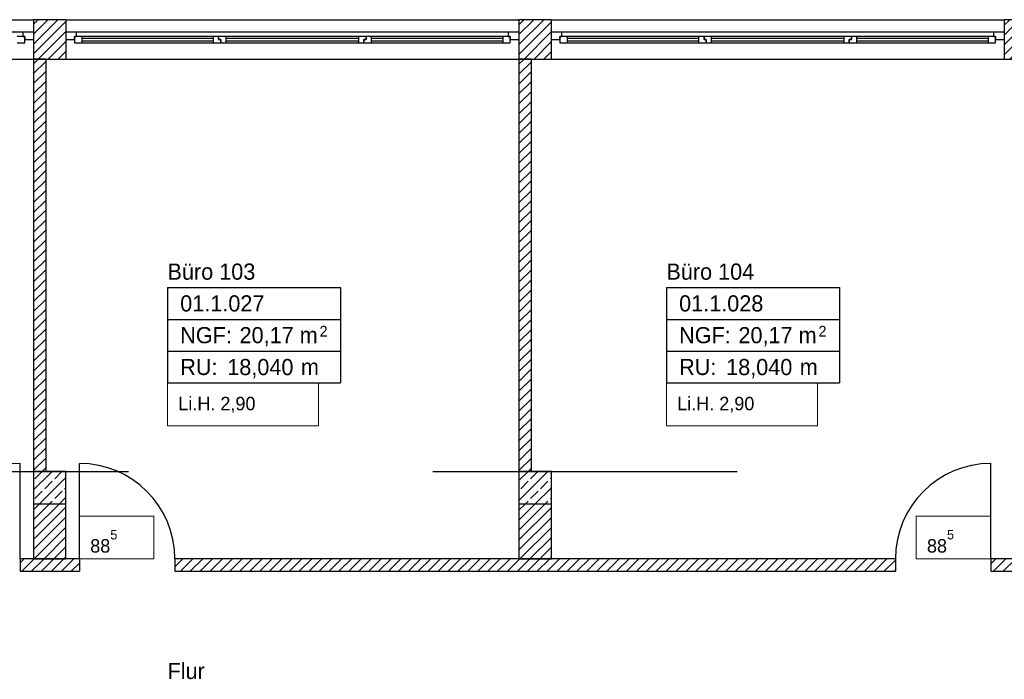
# Model space of a CAD drawing. Extents: x -28.8 to 46.3, y -5 to 85.1.
# Tile 16 of 26: x 13.6 to 22.7, y 35.5 to 41.6. Entities that reach past the tile are written whole.
import ezdxf

# ---------------------------------------------------------------- set-up
doc = ezdxf.new("R2010")
doc.units = 0
doc.header["$MEASUREMENT"] = 0
doc.linetypes.add('Strichlinie', pattern=[0.005644, 0.002822, -0.002822])
doc.linetypes.add('Wipeout_Contour', pattern=[1, 0, -1])
for name, color, linetype in [('1._OG_2_0', 7, 'Continuous'), ('1._OG_2_P_ZE_TEXT', 7, 'Continuous'), ('1._OG_2_R_NT_INNENWAND', 7, 'Continuous'), ('1._OG_2_R_TR_AUSSENWAND', 7, 'Continuous'), ('1._OG_2_R_TR_INNENWAND', 7, 'Continuous'), ('1._OG_2_R_TR_STUETZE', 7, 'Continuous'), ('1._OG_2_R_TR_UNTERZUG', 7, 'Continuous'), ('1._OG_2_Räume', 7, 'Continuous')]:
    doc.layers.add(name, color=color, linetype=linetype)
doc.styles.add('ERSTELLTER_STIL_1', font='txt')
doc.styles.add('ERSTELLTER_STIL_2', font='txt')
pattern_1 = [(45, (0, 0), (-0.04596194, 0.04596194), [])]
pattern_2 = [(45, (0, 0), (-0.09192388, 0.09192388), []), (45, (-0.04596, 0.04596), (-0.09192388, 0.09192388), [0.0975, -0.0325])]

msp = doc.modelspace()

# ---------------------------------------------------------------- hatches: boundary and pattern name
at = {"layer": '1._OG_2_R_NT_INNENWAND', "linetype": 'Continuous', "ltscale": 1000}
h = msp.add_hatch(dxfattribs=at)
h.set_pattern_fill('MW_Kalksandstein_0002', color=256, style=0, pattern_type=2)
h.set_pattern_definition(pattern_1)
h.paths.add_polyline_path([(13.8463, 41.26), (13.7313, 41.26), (13.7313, 37.435), (13.8463, 37.435)], flags=0)
h = msp.add_hatch(dxfattribs=at)
h.set_pattern_fill('MW_Kalksandstein_0002', color=256, style=0, pattern_type=2)
h.set_pattern_definition(pattern_1)
h.paths.add_polyline_path([(18.3463, 41.26), (18.2313, 41.26), (18.2313, 37.435), (18.3463, 37.435)], flags=0)
at = {"layer": '1._OG_2_R_TR_AUSSENWAND', "linetype": 'Continuous', "ltscale": 1000}
h = msp.add_hatch(dxfattribs=at)
h.set_pattern_fill('MW_Kalksandstein_0002', color=256, style=0, pattern_type=2)
h.set_pattern_definition(pattern_1)
h.paths.add_polyline_path([(13.73, 41.51), (13.73, 41.44), (13.73, 41.26), (14.03, 41.26), (14.03, 41.44), (14.03, 41.51), (14.03, 41.625), (13.73, 41.625)], flags=0)
h = msp.add_hatch(dxfattribs=at)
h.set_pattern_fill('MW_Kalksandstein_0002', color=256, style=0, pattern_type=2)
h.set_pattern_definition(pattern_1)
h.paths.add_polyline_path([(18.23, 41.51), (18.23, 41.44), (18.23, 41.26), (18.53, 41.26), (18.53, 41.44), (18.53, 41.51), (18.53, 41.625), (18.23, 41.625)], flags=0)
h = msp.add_hatch(dxfattribs=at)
h.set_pattern_fill('MW_Kalksandstein_0002', color=256, style=0, pattern_type=2)
h.set_pattern_definition(pattern_1)
h.paths.add_polyline_path([(22.73, 41.51), (22.73, 41.44), (22.73, 41.26), (23.03, 41.26), (23.03, 41.44), (23.03, 41.51), (23.03, 41.625), (22.73, 41.625)], flags=0)
at = {"layer": '1._OG_2_R_TR_INNENWAND', "linetype": 'Continuous', "ltscale": 1000}
h = msp.add_hatch(dxfattribs=at)
h.set_pattern_fill('MW_Kalksandstein_0002', color=256, style=0, pattern_type=2)
h.set_pattern_definition(pattern_1)
h.paths.add_polyline_path([(14.0313, 37.135), (13.7313, 37.135), (13.7313, 36.625), (14.0313, 36.625)], flags=0)
h = msp.add_hatch(dxfattribs=at)
h.set_pattern_fill('MW_Kalksandstein_0002', color=256, style=0, pattern_type=2)
h.set_pattern_definition(pattern_1)
h.paths.add_polyline_path([(18.5313, 37.135), (18.2313, 37.135), (18.2313, 36.625), (18.5313, 36.625)], flags=0)
h = msp.add_hatch(dxfattribs=at)
h.set_pattern_fill('MW_Kalksandstein_0002', color=256, style=0, pattern_type=2)
h.set_pattern_definition(pattern_1)
h.paths.add_polyline_path([(13.6063, 36.625), (13.6063, 36.51), (14.1563, 36.51), (14.1563, 36.625)], flags=0)
h = msp.add_hatch(dxfattribs=at)
h.set_pattern_fill('MW_Kalksandstein_0002', color=256, style=0, pattern_type=2)
h.set_pattern_definition(pattern_1)
h.paths.add_polyline_path([(21.7213, 36.625), (15.0413, 36.625), (15.0413, 36.51), (21.7213, 36.51)], flags=0)
h = msp.add_hatch(dxfattribs=at)
h.set_pattern_fill('MW_Kalksandstein_0002', color=256, style=0, pattern_type=2)
h.set_pattern_definition(pattern_1)
h.paths.add_polyline_path([(22.6063, 36.625), (22.6063, 36.51), (23.1563, 36.51), (23.1563, 36.625)], flags=0)
at = {"layer": '1._OG_2_R_TR_STUETZE', "linetype": 'Continuous', "ltscale": 1000}
h = msp.add_hatch(dxfattribs=at)
h.set_pattern_fill('Beton__Stahlbeton_0002', color=256, style=0, pattern_type=2)
h.set_pattern_definition(pattern_2)
h.paths.add_polyline_path([(13.7313, 37.135), (14.0313, 37.135), (14.0313, 37.435), (13.7313, 37.435)], flags=0)
h = msp.add_hatch(dxfattribs=at)
h.set_pattern_fill('Beton__Stahlbeton_0002', color=256, style=0, pattern_type=2)
h.set_pattern_definition(pattern_2)
h.paths.add_polyline_path([(18.2313, 37.135), (18.5313, 37.135), (18.5313, 37.435), (18.2313, 37.435)], flags=0)

# ---------------------------------------------------------------- linework, layer by layer
at = {"layer": '1._OG_2_0', "linetype": 'Continuous', "ltscale": 1000}
for p, q in [((13.73, 41.625), (13.73, 41.51)), ((14.03, 41.625), (14.03, 41.51)), ((18.23, 41.625), (18.23, 41.51)), ((18.53, 41.625), (18.53, 41.51)), ((22.73, 41.625), (22.73, 41.51)), ((13.73, 41.51), (13.73, 41.44)), ((14.03, 41.51), (14.03, 41.44)), ((18.23, 41.51), (18.23, 41.44)), ((18.53, 41.51), (18.53, 41.44)), ((22.73, 41.51), (22.73, 41.44)), ((13.73, 41.44), (13.73, 41.26)), ((14.03, 41.44), (14.03, 41.26)), ((18.23, 41.44), (18.23, 41.26)), ((18.53, 41.44), (18.53, 41.26)), ((22.73, 41.44), (22.73, 41.26)), ((13.6063, 36.625), (13.6063, 36.51)), ((14.1563, 36.625), (14.1563, 36.51)), ((15.0413, 36.625), (15.0413, 36.51)), ((21.7213, 36.625), (21.7213, 36.51)), ((22.6063, 36.625), (22.6063, 36.51))]:
    msp.add_line(p, q, dxfattribs=at)
at = {"layer": '1._OG_2_P_ZE_TEXT', "color": 255, "linetype": 'Continuous', "lineweight": 18, "ltscale": 1000}
for p, q in [((16.3738, 38.2562), (14.9728, 38.2562)), ((14.9728, 38.2562), (14.9728, 37.8598)), ((16.3738, 37.8598), (16.3738, 38.2562)), ((20.999, 38.2562), (19.5979, 38.2562)), ((19.5979, 38.2562), (19.5979, 37.8598)), ((20.999, 37.8598), (20.999, 38.2562)), ((14.9728, 37.8598), (16.3738, 37.8598)), ((19.5979, 37.8598), (20.999, 37.8598)), ((14.8461, 37.0214), (14.1563, 37.0214)), ((14.1563, 37.0214), (14.1563, 36.625)), ((14.8461, 36.625), (14.8461, 37.0214)), ((22.6033, 37.0214), (21.9135, 37.0214)), ((21.9135, 37.0214), (21.9135, 36.625)), ((22.6033, 36.625), (22.6033, 37.0214)), ((14.1563, 36.625), (14.8461, 36.625)), ((21.9135, 36.625), (22.6033, 36.625))]:
    msp.add_line(p, q, dxfattribs=at)
at = {"layer": '1._OG_2_R_NT_INNENWAND', "linetype": 'Continuous', "ltscale": 1000}
for p, q in [((13.8463, 41.26), (13.7313, 41.26)), ((13.7313, 41.26), (13.7313, 37.135)), ((13.8463, 37.435), (13.8463, 41.26)), ((18.3463, 41.26), (18.2313, 41.26)), ((18.2313, 41.26), (18.2313, 37.135)), ((18.3463, 37.435), (18.3463, 41.26)), ((13.7313, 37.135), (13.8463, 37.135)), ((18.2313, 37.135), (18.3463, 37.135))]:
    msp.add_line(p, q, dxfattribs=at)
at = {"layer": '1._OG_2_R_TR_AUSSENWAND', "linetype": 'Continuous', "ltscale": 1000}
for p, q in [((9.53, 41.625), (13.73, 41.625)), ((14.03, 41.625), (13.73, 41.625)), ((14.03, 41.625), (18.23, 41.625)), ((18.53, 41.625), (18.23, 41.625)), ((18.53, 41.625), (22.73, 41.625)), ((23.03, 41.625), (22.73, 41.625)), ((9.53, 41.26), (13.73, 41.26)), ((13.73, 41.26), (14.03, 41.26)), ((14.03, 41.26), (18.23, 41.26)), ((18.23, 41.26), (18.53, 41.26)), ((18.53, 41.26), (22.73, 41.26)), ((22.73, 41.26), (23.03, 41.26))]:
    msp.add_line(p, q, dxfattribs=at)
at = {"layer": '1._OG_2_R_TR_INNENWAND', "linetype": 'Continuous', "ltscale": 1000}
for p, q in [((13.6063, 36.625), (13.6063, 37.51)), ((14.1563, 36.625), (14.1563, 37.51)), ((22.6063, 36.625), (22.6063, 37.51)), ((13.7313, 37.135), (13.7313, 36.625)), ((14.0313, 36.625), (14.0313, 37.135)), ((18.2313, 37.135), (18.2313, 36.625)), ((18.5313, 36.625), (18.5313, 37.135)), ((14.1563, 36.625), (13.6063, 36.625)), ((13.7313, 36.625), (14.0313, 36.625)), ((21.7213, 36.625), (15.0413, 36.625)), ((18.2313, 36.625), (18.5313, 36.625)), ((23.1563, 36.625), (22.6063, 36.625)), ((13.6063, 36.51), (14.1563, 36.51)), ((15.0413, 36.51), (21.7213, 36.51)), ((22.6063, 36.51), (23.1563, 36.51))]:
    msp.add_line(p, q, dxfattribs=at)
for centre, start, end in [((13.6063, 36.625), 90, 180), ((14.1563, 36.625), 0, 90), ((22.6063, 36.625), 90, 180)]:
    msp.add_arc(centre, 0.885, start, end, dxfattribs=at)
at = {"layer": '1._OG_2_R_TR_STUETZE', "linetype": 'Continuous', "ltscale": 1000}
for p, q in [((13.7313, 37.435), (13.7313, 37.135)), ((14.0313, 37.435), (13.7313, 37.435)), ((14.0313, 37.135), (14.0313, 37.435)), ((18.2313, 37.435), (18.2313, 37.135)), ((18.5313, 37.435), (18.2313, 37.435)), ((18.5313, 37.135), (18.5313, 37.435)), ((13.7313, 37.135), (14.0313, 37.135)), ((18.2313, 37.135), (18.5313, 37.135))]:
    msp.add_line(p, q, dxfattribs=at)
at = {"layer": '1._OG_2_R_TR_UNTERZUG', "linetype": 'Strichlinie', "ltscale": 1000}
msp.add_line((0.5013, 37.435), (36.26, 37.435), dxfattribs=at)
at = {"layer": '1._OG_2_Räume', "linetype": 'Continuous', "ltscale": 1000}
for p, q in [((14.9728, 39.1401), (14.9728, 38.2562)), ((14.9728, 39.1401), (16.5762, 39.1401)), ((16.5762, 39.1401), (16.5762, 38.2562)), ((19.5979, 39.1401), (19.5979, 38.2562)), ((19.5979, 39.1401), (21.2014, 39.1401)), ((21.2014, 39.1401), (21.2014, 38.2562)), ((14.9728, 38.8455), (16.5762, 38.8455)), ((19.5979, 38.8455), (21.2014, 38.8455)), ((14.9728, 38.5509), (16.5762, 38.5509)), ((19.5979, 38.5509), (21.2014, 38.5509)), ((14.9728, 38.2562), (16.5762, 38.2562)), ((19.5979, 38.2562), (21.2014, 38.2562))]:
    msp.add_line(p, q, dxfattribs=at)

# ---------------------------------------------------------------- texts
at = {"layer": '1._OG_2_P_ZE_TEXT', "linetype": 'Continuous', "char_height": 0.125, "attachment_point": 1, "style": 'ERSTELLTER_STIL_2'}
for s, insert in [('{Li.H. 2,90}', (15.0728, 38.1276)), ('{Li.H. 2,90}', (19.6979, 38.1276)), ('{88\\A1{\\H0.7x;\\S5^  ;}}', (14.2563, 36.8929)), ('{88\\A1{\\H0.7x;\\S5^  ;}}', (22.0135, 36.8929))]:
    msp.add_mtext(s, dxfattribs=dict(at, insert=insert))
at = {"layer": '1._OG_2_Räume', "linetype": 'Continuous'}
for s, insert, char_height, attachment_point, style in [('{Büro 103}', (14.9728, 39.3637), 0.15, 1, 'ERSTELLTER_STIL_1'), ('{Büro 104}', (19.5979, 39.3637), 0.15, 1, 'ERSTELLTER_STIL_1'), ('{01.1.027 }', (15.0906, 39.069), 0.15, 1, 'ERSTELLTER_STIL_2'), ('{01.1.028 }', (19.7158, 39.069), 0.15, 1, 'ERSTELLTER_STIL_2'), ('{NGF: }', (15.0906, 38.7744), 0.15, 1, 'ERSTELLTER_STIL_2'), ('{20,17 m}', (15.6406, 38.7744), 0.15, 1, 'ERSTELLTER_STIL_2'), ('{2}', (16.3825, 38.7858), 0.1, 1, 'ERSTELLTER_STIL_2'), ('{NGF: }', (19.7158, 38.7744), 0.15, 1, 'ERSTELLTER_STIL_2'), ('{20,17 m}', (20.2657, 38.7744), 0.15, 1, 'ERSTELLTER_STIL_2'), ('{2}', (21.0076, 38.7858), 0.1, 1, 'ERSTELLTER_STIL_2'), ('{RU: }', (15.0906, 38.4797), 0.15, 1, 'ERSTELLTER_STIL_2'), ('{18,040}', (15.5267, 38.3006), 0.15, 7, 'ERSTELLTER_STIL_2'), ('{ m}', (16.1535, 38.4797), 0.15, 1, 'ERSTELLTER_STIL_2'), ('{RU: }', (19.7158, 38.4797), 0.15, 1, 'ERSTELLTER_STIL_2'), ('{18,040}', (20.1519, 38.3006), 0.15, 7, 'ERSTELLTER_STIL_2'), ('{ m}', (20.7786, 38.4797), 0.15, 1, 'ERSTELLTER_STIL_2'), ('{Flur}', (14.9728, 35.6606), 0.15, 1, 'ERSTELLTER_STIL_1')]:
    msp.add_mtext(s, dxfattribs=dict(at, insert=insert, char_height=char_height, attachment_point=attachment_point, style=style))

# ---------------------------------------------------------------- wipeouts: each hides what was drawn before it
at = {"color": 254, "linetype": 'Wipeout_Contour', "lineweight": 0, "ltscale": 172.516087}
msp.add_wipeout([(9.63, 41.51), (9.63, 41.47), (13.63, 41.47), (13.63, 41.51)], dxfattribs=at).dxf.layer = '1._OG_2_R_TR_AUSSENWAND'
at = {"color": 254, "linetype": 'Wipeout_Contour', "lineweight": 0, "ltscale": 178.197282}
msp.add_wipeout([(14.13, 41.51), (14.13, 41.47), (18.13, 41.47), (18.13, 41.51)], dxfattribs=at).dxf.layer = '1._OG_2_R_TR_AUSSENWAND'
at = {"color": 254, "linetype": 'Wipeout_Contour', "lineweight": 0, "ltscale": 185.458193}
msp.add_wipeout([(18.63, 41.51), (18.63, 41.47), (22.63, 41.47), (22.63, 41.51)], dxfattribs=at).dxf.layer = '1._OG_2_R_TR_AUSSENWAND'

# ---------------------------------------------------------------- next in the draw order: wipeouts: each hides what was drawn before it
at = {"color": 254, "linetype": 'Wipeout_Contour', "lineweight": 0, "ltscale": 262.072527}
msp.add_wipeout([(13.73, 41.51), (13.63, 41.51), (13.63, 41.47), (13.65, 41.47), (13.65, 41.44), (13.73, 41.44)], dxfattribs=at).dxf.layer = '1._OG_2_R_TR_AUSSENWAND'
at = {"color": 254, "linetype": 'Wipeout_Contour', "lineweight": 0, "ltscale": 262.492377}
msp.add_wipeout([(14.03, 41.44), (14.11, 41.44), (14.11, 41.47), (14.13, 41.47), (14.13, 41.51), (14.03, 41.51)], dxfattribs=at).dxf.layer = '1._OG_2_R_TR_AUSSENWAND'
at = {"color": 254, "linetype": 'Wipeout_Contour', "lineweight": 0, "ltscale": 176.091303}
msp.add_wipeout([(14.18, 41.47), (14.18, 41.45), (15.3967, 41.45), (15.3967, 41.47)], dxfattribs=at).dxf.layer = '1._OG_2_R_TR_AUSSENWAND'
at = {"color": 254, "linetype": 'Wipeout_Contour', "lineweight": 0, "ltscale": 177.965153}
msp.add_wipeout([(15.5167, 41.47), (15.5167, 41.45), (16.7433, 41.45), (16.7433, 41.47)], dxfattribs=at).dxf.layer = '1._OG_2_R_TR_AUSSENWAND'
at = {"color": 254, "linetype": 'Wipeout_Contour', "lineweight": 0, "ltscale": 179.979281}
msp.add_wipeout([(16.8633, 41.47), (16.8633, 41.45), (18.08, 41.45), (18.08, 41.47)], dxfattribs=at).dxf.layer = '1._OG_2_R_TR_AUSSENWAND'
at = {"color": 254, "linetype": 'Wipeout_Contour', "lineweight": 0, "ltscale": 271.794598}
msp.add_wipeout([(18.23, 41.51), (18.13, 41.51), (18.13, 41.47), (18.15, 41.47), (18.15, 41.44), (18.23, 41.44)], dxfattribs=at).dxf.layer = '1._OG_2_R_TR_AUSSENWAND'
at = {"color": 254, "linetype": 'Wipeout_Contour', "lineweight": 0, "ltscale": 272.330527}
msp.add_wipeout([(18.53, 41.44), (18.61, 41.44), (18.61, 41.47), (18.63, 41.47), (18.63, 41.51), (18.53, 41.51)], dxfattribs=at).dxf.layer = '1._OG_2_R_TR_AUSSENWAND'
at = {"color": 254, "linetype": 'Wipeout_Contour', "lineweight": 0, "ltscale": 182.922466}
msp.add_wipeout([(18.68, 41.47), (18.68, 41.45), (19.8967, 41.45), (19.8967, 41.47)], dxfattribs=at).dxf.layer = '1._OG_2_R_TR_AUSSENWAND'
at = {"color": 254, "linetype": 'Wipeout_Contour', "lineweight": 0, "ltscale": 185.249304}
msp.add_wipeout([(20.0167, 41.47), (20.0167, 41.45), (21.2433, 41.45), (21.2433, 41.47)], dxfattribs=at).dxf.layer = '1._OG_2_R_TR_AUSSENWAND'
at = {"color": 254, "linetype": 'Wipeout_Contour', "lineweight": 0, "ltscale": 187.700568}
msp.add_wipeout([(21.3633, 41.47), (21.3633, 41.45), (22.58, 41.45), (22.58, 41.47)], dxfattribs=at).dxf.layer = '1._OG_2_R_TR_AUSSENWAND'
at = {"color": 254, "linetype": 'Wipeout_Contour', "lineweight": 0, "ltscale": 283.76159}
msp.add_wipeout([(22.73, 41.51), (22.63, 41.51), (22.63, 41.47), (22.65, 41.47), (22.65, 41.44), (22.73, 41.44)], dxfattribs=at).dxf.layer = '1._OG_2_R_TR_AUSSENWAND'

# ---------------------------------------------------------------- next in the draw order: linework, layer by layer
at = {"layer": '1._OG_2_R_TR_AUSSENWAND', "linetype": 'Continuous', "ltscale": 1000}
for p, q in [((13.73, 41.51), (13.73, 41.44)), ((14.03, 41.51), (14.03, 41.44)), ((18.23, 41.51), (18.23, 41.44)), ((18.53, 41.51), (18.53, 41.44)), ((22.73, 41.51), (22.73, 41.44))]:
    msp.add_line(p, q, dxfattribs=at)

# ---------------------------------------------------------------- next in the draw order: wipeouts: each hides what was drawn before it
at = {"color": 254, "linetype": 'Wipeout_Contour', "lineweight": 0, "ltscale": 174.487765}
msp.add_wipeout([(13.58, 41.47), (13.58, 41.41), (13.65, 41.41), (13.65, 41.47)], dxfattribs=at).dxf.layer = '1._OG_2_R_TR_AUSSENWAND'
at = {"color": 254, "linetype": 'Wipeout_Contour', "lineweight": 0, "ltscale": 175.940616}
msp.add_wipeout([(14.18, 41.43), (14.18, 41.41), (15.3967, 41.41), (15.3967, 41.43)], dxfattribs=at).dxf.layer = '1._OG_2_R_TR_AUSSENWAND'
at = {"color": 254, "linetype": 'Wipeout_Contour', "lineweight": 0, "ltscale": 177.816053}
msp.add_wipeout([(15.5167, 41.43), (15.5167, 41.41), (16.7433, 41.41), (16.7433, 41.43)], dxfattribs=at).dxf.layer = '1._OG_2_R_TR_AUSSENWAND'
at = {"color": 254, "linetype": 'Wipeout_Contour', "lineweight": 0, "ltscale": 179.831851}
msp.add_wipeout([(16.8633, 41.43), (16.8633, 41.41), (18.08, 41.41), (18.08, 41.43)], dxfattribs=at).dxf.layer = '1._OG_2_R_TR_AUSSENWAND'
at = {"color": 254, "linetype": 'Wipeout_Contour', "lineweight": 0, "ltscale": 182.777409}
msp.add_wipeout([(18.68, 41.43), (18.68, 41.41), (19.8967, 41.41), (19.8967, 41.43)], dxfattribs=at).dxf.layer = '1._OG_2_R_TR_AUSSENWAND'
at = {"color": 254, "linetype": 'Wipeout_Contour', "lineweight": 0, "ltscale": 185.106071}
msp.add_wipeout([(20.0167, 41.43), (20.0167, 41.41), (21.2433, 41.41), (21.2433, 41.43)], dxfattribs=at).dxf.layer = '1._OG_2_R_TR_AUSSENWAND'
at = {"color": 254, "linetype": 'Wipeout_Contour', "lineweight": 0, "ltscale": 187.559207}
msp.add_wipeout([(21.3633, 41.43), (21.3633, 41.41), (22.58, 41.41), (22.58, 41.43)], dxfattribs=at).dxf.layer = '1._OG_2_R_TR_AUSSENWAND'

# ---------------------------------------------------------------- next in the draw order: linework, layer by layer
at = {"layer": '1._OG_2_R_TR_AUSSENWAND', "linetype": 'Continuous', "ltscale": 1000}
for p, q in [((13.63, 41.51), (9.63, 41.51)), ((13.65, 41.47), (13.58, 41.47)), ((13.73, 41.51), (13.63, 41.51)), ((13.63, 41.51), (13.63, 41.47)), ((13.63, 41.47), (13.65, 41.47)), ((13.65, 41.47), (13.65, 41.44)), ((13.65, 41.41), (13.65, 41.47)), ((13.58, 41.41), (13.65, 41.41)), ((13.65, 41.44), (13.73, 41.44))]:
    msp.add_line(p, q, dxfattribs=at)

# ---------------------------------------------------------------- next in the draw order: wipeouts: each hides what was drawn before it
at = {"color": 254, "linetype": 'Wipeout_Contour', "lineweight": 0, "ltscale": 175.160999}
msp.add_wipeout([(14.11, 41.47), (14.11, 41.41), (14.18, 41.41), (14.18, 41.47)], dxfattribs=at).dxf.layer = '1._OG_2_R_TR_AUSSENWAND'
at = {"color": 254, "linetype": 'Wipeout_Contour', "lineweight": 0, "ltscale": 265.191079}
msp.add_wipeout([(15.4467, 41.47), (15.3967, 41.47), (15.3967, 41.41), (15.4667, 41.41), (15.4667, 41.44), (15.4467, 41.44)], dxfattribs=at).dxf.layer = '1._OG_2_R_TR_AUSSENWAND'
at = {"color": 254, "linetype": 'Wipeout_Contour', "lineweight": 0, "ltscale": 268.109125}
msp.add_wipeout([(16.7933, 41.44), (16.8133, 41.44), (16.8133, 41.47), (16.7433, 41.47), (16.7433, 41.41), (16.7933, 41.41)], dxfattribs=at).dxf.layer = '1._OG_2_R_TR_AUSSENWAND'
at = {"color": 254, "linetype": 'Wipeout_Contour', "lineweight": 0, "ltscale": 180.915634}
msp.add_wipeout([(18.08, 41.47), (18.08, 41.41), (18.15, 41.41), (18.15, 41.47)], dxfattribs=at).dxf.layer = '1._OG_2_R_TR_AUSSENWAND'
at = {"color": 254, "linetype": 'Wipeout_Contour', "lineweight": 0, "ltscale": 181.775091}
msp.add_wipeout([(18.61, 41.47), (18.61, 41.41), (18.68, 41.41), (18.68, 41.47)], dxfattribs=at).dxf.layer = '1._OG_2_R_TR_AUSSENWAND'
at = {"color": 254, "linetype": 'Wipeout_Contour', "lineweight": 0, "ltscale": 275.741639}
msp.add_wipeout([(19.9467, 41.47), (19.8967, 41.47), (19.8967, 41.41), (19.9667, 41.41), (19.9667, 41.44), (19.9467, 41.44)], dxfattribs=at).dxf.layer = '1._OG_2_R_TR_AUSSENWAND'
at = {"color": 254, "linetype": 'Wipeout_Contour', "lineweight": 0, "ltscale": 279.331676}
msp.add_wipeout([(21.2933, 41.44), (21.3133, 41.44), (21.3133, 41.47), (21.2433, 41.47), (21.2433, 41.41), (21.2933, 41.41)], dxfattribs=at).dxf.layer = '1._OG_2_R_TR_AUSSENWAND'
at = {"color": 254, "linetype": 'Wipeout_Contour', "lineweight": 0, "ltscale": 188.84642}
msp.add_wipeout([(22.58, 41.47), (22.58, 41.41), (22.65, 41.41), (22.65, 41.47)], dxfattribs=at).dxf.layer = '1._OG_2_R_TR_AUSSENWAND'

# ---------------------------------------------------------------- next in the draw order: linework, layer by layer
at = {"layer": '1._OG_2_R_TR_AUSSENWAND', "linetype": 'Continuous', "ltscale": 1000}
for p, q in [((14.13, 41.51), (14.03, 41.51)), ((14.11, 41.44), (14.11, 41.47)), ((14.11, 41.47), (14.13, 41.47)), ((14.11, 41.47), (14.11, 41.41)), ((14.13, 41.47), (14.13, 41.51)), ((18.23, 41.51), (18.13, 41.51)), ((18.13, 41.51), (18.13, 41.47)), ((18.13, 41.47), (18.15, 41.47)), ((18.15, 41.47), (18.15, 41.44)), ((18.15, 41.41), (18.15, 41.47)), ((18.63, 41.51), (18.53, 41.51)), ((18.61, 41.44), (18.61, 41.47)), ((18.61, 41.47), (18.63, 41.47)), ((18.61, 41.47), (18.61, 41.41)), ((18.63, 41.47), (18.63, 41.51)), ((22.73, 41.51), (22.63, 41.51)), ((22.63, 41.51), (22.63, 41.47)), ((22.63, 41.47), (22.65, 41.47)), ((22.65, 41.47), (22.65, 41.44)), ((22.65, 41.41), (22.65, 41.47)), ((14.03, 41.44), (14.11, 41.44)), ((18.15, 41.44), (18.23, 41.44)), ((18.53, 41.44), (18.61, 41.44)), ((22.65, 41.44), (22.73, 41.44))]:
    msp.add_line(p, q, dxfattribs=at)

# ---------------------------------------------------------------- next in the draw order: wipeouts: each hides what was drawn before it
at = {"color": 254, "linetype": 'Wipeout_Contour', "lineweight": 0, "ltscale": 176.015957}
msp.add_wipeout([(14.18, 41.43), (15.3967, 41.43), (15.3967, 41.45), (14.18, 41.45)], dxfattribs=at).dxf.layer = '1._OG_2_R_TR_AUSSENWAND'
at = {"color": 254, "linetype": 'Wipeout_Contour', "lineweight": 0, "ltscale": 265.574442}
msp.add_wipeout([(15.4667, 41.41), (15.5167, 41.41), (15.5167, 41.47), (15.4467, 41.47), (15.4467, 41.44), (15.4667, 41.44)], dxfattribs=at).dxf.layer = '1._OG_2_R_TR_AUSSENWAND'
at = {"color": 254, "linetype": 'Wipeout_Contour', "lineweight": 0, "ltscale": 268.52141}
msp.add_wipeout([(16.8133, 41.44), (16.7933, 41.44), (16.7933, 41.41), (16.8633, 41.41), (16.8633, 41.47), (16.8133, 41.47)], dxfattribs=at).dxf.layer = '1._OG_2_R_TR_AUSSENWAND'
at = {"color": 254, "linetype": 'Wipeout_Contour', "lineweight": 0, "ltscale": 182.849934}
msp.add_wipeout([(18.68, 41.43), (19.8967, 41.43), (19.8967, 41.45), (18.68, 41.45)], dxfattribs=at).dxf.layer = '1._OG_2_R_TR_AUSSENWAND'
at = {"color": 254, "linetype": 'Wipeout_Contour', "lineweight": 0, "ltscale": 276.217632}
msp.add_wipeout([(19.9667, 41.41), (20.0167, 41.41), (20.0167, 41.47), (19.9467, 41.47), (19.9467, 41.44), (19.9667, 41.44)], dxfattribs=at).dxf.layer = '1._OG_2_R_TR_AUSSENWAND'
at = {"color": 254, "linetype": 'Wipeout_Contour', "lineweight": 0, "ltscale": 279.833289}
msp.add_wipeout([(21.3133, 41.44), (21.2933, 41.44), (21.2933, 41.41), (21.3633, 41.41), (21.3633, 41.47), (21.3133, 41.47)], dxfattribs=at).dxf.layer = '1._OG_2_R_TR_AUSSENWAND'

# ---------------------------------------------------------------- next in the draw order: linework, layer by layer
at = {"layer": '1._OG_2_R_TR_AUSSENWAND', "linetype": 'Continuous', "ltscale": 1000}
for p, q in [((14.18, 41.47), (14.11, 41.47)), ((18.13, 41.51), (14.13, 41.51)), ((15.3967, 41.47), (14.18, 41.47)), ((14.18, 41.41), (14.18, 41.47)), ((15.3967, 41.45), (14.18, 41.45)), ((15.4467, 41.47), (15.3967, 41.47)), ((15.3967, 41.47), (15.3967, 41.41)), ((15.4467, 41.44), (15.4467, 41.47)), ((15.4467, 41.47), (15.4467, 41.44)), ((16.8133, 41.44), (16.8133, 41.47)), ((16.8133, 41.47), (16.8133, 41.44)), ((18.68, 41.47), (18.61, 41.47)), ((22.63, 41.51), (18.63, 41.51)), ((19.8967, 41.47), (18.68, 41.47)), ((18.68, 41.41), (18.68, 41.47)), ((19.8967, 41.45), (18.68, 41.45)), ((19.9467, 41.47), (19.8967, 41.47)), ((19.8967, 41.47), (19.8967, 41.41)), ((19.9467, 41.44), (19.9467, 41.47)), ((19.9467, 41.47), (19.9467, 41.44)), ((21.3133, 41.44), (21.3133, 41.47)), ((21.3133, 41.47), (21.3133, 41.44)), ((14.11, 41.41), (14.18, 41.41)), ((14.18, 41.43), (15.3967, 41.43)), ((14.18, 41.41), (15.3967, 41.41)), ((15.3967, 41.41), (15.4667, 41.41)), ((15.4667, 41.44), (15.4467, 41.44)), ((15.4467, 41.44), (15.4667, 41.44)), ((15.4667, 41.41), (15.4667, 41.44)), ((15.4667, 41.44), (15.4667, 41.41)), ((16.7933, 41.44), (16.8133, 41.44)), ((16.7933, 41.41), (16.7933, 41.44)), ((16.8133, 41.44), (16.7933, 41.44)), ((16.7933, 41.44), (16.7933, 41.41)), ((18.61, 41.41), (18.68, 41.41)), ((18.68, 41.43), (19.8967, 41.43)), ((18.68, 41.41), (19.8967, 41.41)), ((19.8967, 41.41), (19.9667, 41.41)), ((19.9667, 41.44), (19.9467, 41.44)), ((19.9467, 41.44), (19.9667, 41.44)), ((19.9667, 41.41), (19.9667, 41.44)), ((19.9667, 41.44), (19.9667, 41.41)), ((21.2933, 41.44), (21.3133, 41.44)), ((21.2933, 41.41), (21.2933, 41.44)), ((21.3133, 41.44), (21.2933, 41.44)), ((21.2933, 41.44), (21.2933, 41.41))]:
    msp.add_line(p, q, dxfattribs=at)

# ---------------------------------------------------------------- next in the draw order: wipeouts: each hides what was drawn before it
at = {"color": 254, "linetype": 'Wipeout_Contour', "lineweight": 0, "ltscale": 177.890601}
msp.add_wipeout([(15.5167, 41.43), (16.7433, 41.43), (16.7433, 41.45), (15.5167, 41.45)], dxfattribs=at).dxf.layer = '1._OG_2_R_TR_AUSSENWAND'
at = {"color": 254, "linetype": 'Wipeout_Contour', "lineweight": 0, "ltscale": 179.905564}
msp.add_wipeout([(16.8633, 41.43), (18.08, 41.43), (18.08, 41.45), (16.8633, 41.45)], dxfattribs=at).dxf.layer = '1._OG_2_R_TR_AUSSENWAND'
at = {"color": 254, "linetype": 'Wipeout_Contour', "lineweight": 0, "ltscale": 185.177684}
msp.add_wipeout([(20.0167, 41.43), (21.2433, 41.43), (21.2433, 41.45), (20.0167, 41.45)], dxfattribs=at).dxf.layer = '1._OG_2_R_TR_AUSSENWAND'
at = {"color": 254, "linetype": 'Wipeout_Contour', "lineweight": 0, "ltscale": 187.629884}
msp.add_wipeout([(21.3633, 41.43), (22.58, 41.43), (22.58, 41.45), (21.3633, 41.45)], dxfattribs=at).dxf.layer = '1._OG_2_R_TR_AUSSENWAND'

# ---------------------------------------------------------------- next in the draw order: linework, layer by layer
at = {"layer": '1._OG_2_R_TR_AUSSENWAND', "linetype": 'Continuous', "ltscale": 1000}
for p, q in [((15.5167, 41.47), (15.4467, 41.47)), ((16.7433, 41.47), (15.5167, 41.47)), ((15.5167, 41.41), (15.5167, 41.47)), ((16.7433, 41.45), (15.5167, 41.45)), ((16.8133, 41.47), (16.7433, 41.47)), ((16.7433, 41.47), (16.7433, 41.41)), ((16.8633, 41.47), (16.8133, 41.47)), ((18.08, 41.47), (16.8633, 41.47)), ((16.8633, 41.41), (16.8633, 41.47)), ((18.08, 41.45), (16.8633, 41.45)), ((18.08, 41.47), (18.08, 41.41)), ((18.15, 41.47), (18.08, 41.47)), ((20.0167, 41.47), (19.9467, 41.47)), ((21.2433, 41.47), (20.0167, 41.47)), ((20.0167, 41.41), (20.0167, 41.47)), ((21.2433, 41.45), (20.0167, 41.45)), ((21.3133, 41.47), (21.2433, 41.47)), ((21.2433, 41.47), (21.2433, 41.41)), ((21.3633, 41.47), (21.3133, 41.47)), ((22.58, 41.47), (21.3633, 41.47)), ((21.3633, 41.41), (21.3633, 41.47)), ((22.58, 41.45), (21.3633, 41.45)), ((22.58, 41.47), (22.58, 41.41)), ((22.65, 41.47), (22.58, 41.47)), ((15.4667, 41.41), (15.5167, 41.41)), ((15.5167, 41.43), (16.7433, 41.43)), ((15.5167, 41.41), (16.7433, 41.41)), ((16.7433, 41.41), (16.7933, 41.41)), ((16.7933, 41.41), (16.8633, 41.41)), ((16.8633, 41.43), (18.08, 41.43)), ((16.8633, 41.41), (18.08, 41.41)), ((18.08, 41.41), (18.15, 41.41)), ((19.9667, 41.41), (20.0167, 41.41)), ((20.0167, 41.43), (21.2433, 41.43)), ((20.0167, 41.41), (21.2433, 41.41)), ((21.2433, 41.41), (21.2933, 41.41)), ((21.2933, 41.41), (21.3633, 41.41)), ((21.3633, 41.43), (22.58, 41.43)), ((21.3633, 41.41), (22.58, 41.41)), ((22.58, 41.41), (22.65, 41.41))]:
    msp.add_line(p, q, dxfattribs=at)

doc.saveas('drawing.dxf')
